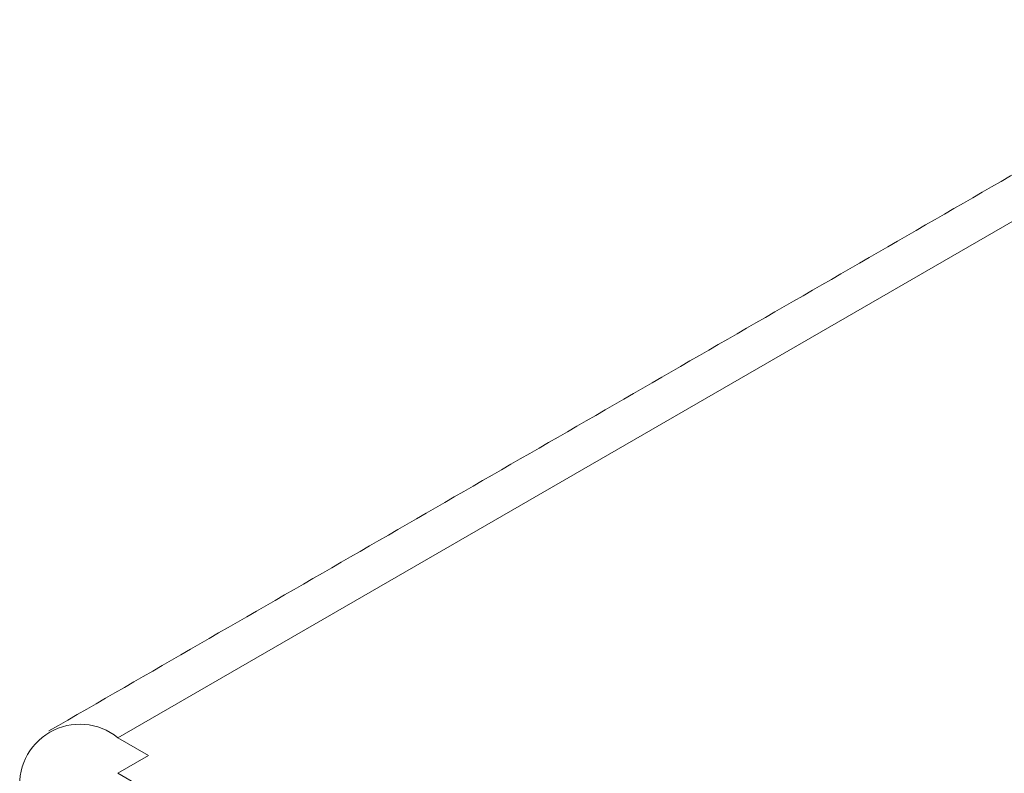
# Model space of a CAD drawing. Header units: inches. Extents: x 0.2 to 16.3, y 0.2 to 11.5.
# Tile 8 of 64: x 0.972 to 1.349, y 2.776 to 3.065. Entities that reach past the tile are written whole.
import ezdxf

# ---------------------------------------------------------------- set-up
doc = ezdxf.new("R2010")
doc.units = ezdxf.units.IN
doc.header["$MEASUREMENT"] = 0

msp = doc.modelspace()

# ---------------------------------------------------------------- linework, layer by layer
at = {"color": 7, "linetype": 'Continuous', "lineweight": 15}
for p, q in [((2.855645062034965, 3.855727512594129), (1.009624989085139, 2.790042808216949)), ((1.009624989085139, 2.790042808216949), (1.021410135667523, 2.783239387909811)), ((1.021410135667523, 2.783239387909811), (1.00962505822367, 2.776436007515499)), ((1.00962505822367, 2.776436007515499), (1.34869851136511, 2.580693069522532))]:
    msp.add_line(p, q, dxfattribs=at)
msp.add_arc((0.9950872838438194, 2.772219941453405), 0.02299998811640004, 50.79666064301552, 189.2141832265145, dxfattribs=at)
msp.add_open_spline([(2.829313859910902, 3.858334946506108), (0.9832937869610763, 2.792650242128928)], degree=1, dxfattribs=at)

doc.saveas('drawing.dxf')
